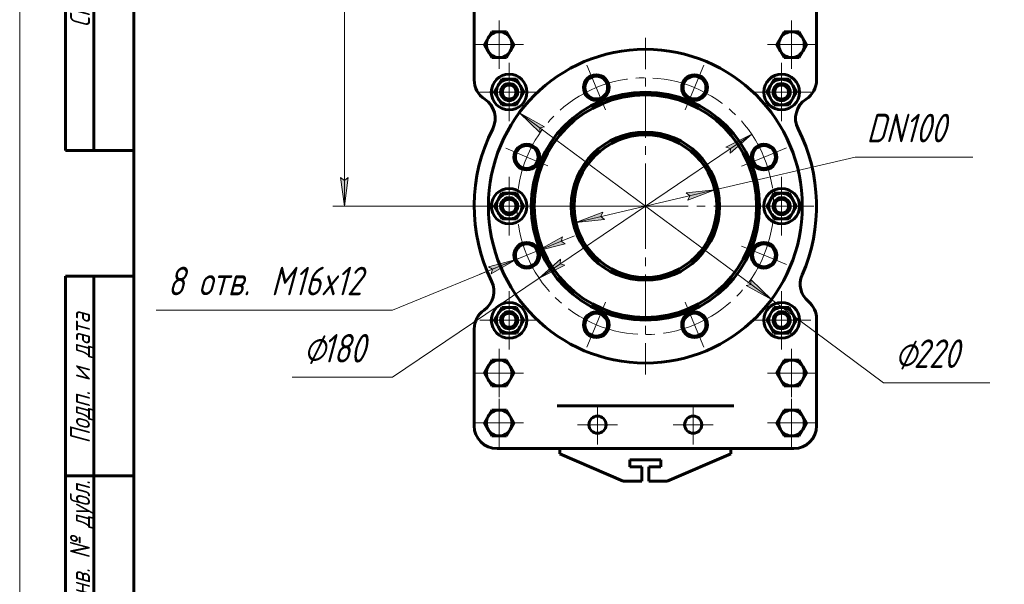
# Model space of a CAD drawing. Header units: millimetres. Extents: x 0 to 297, y 0 to 427.
# Tile 2 of 7: x 0 to 173, y 96 to 195. Entities that reach past the tile are written whole.
import ezdxf

# ---------------------------------------------------------------- set-up
doc = ezdxf.new("R2010")
doc.units = ezdxf.units.MM
for name, pattern in [('K5LT_AXLED', [12, 7.5, -1.5, 1.5, -1.5]), ('K5LT_BASIC', [0]), ('K5LT_THIN', [0])]:
    doc.linetypes.add(name, pattern=pattern)
doc.layers.add('Системный слой', color=7, linetype='Continuous')
doc.layers.add('Системный слой (1)', color=7, linetype='Continuous', true_color=0x6c6c6c)
doc.styles.add('KDIMTEXTSTYLE', font='txt', dxfattribs={"width": 0.96, "oblique": 15, "height": 5})
doc.styles.add('KTEXTSTYLE', font='txt', dxfattribs={"width": 0.96, "height": 5})
doc.dimstyles.new('KDIMSTYLE (0.25)', dxfattribs={"dimtxt": 5, "dimasz": 1, "dimexe": 2, "dimexo": 0, "dimgap": 1, "dimtad": 1, "dimlfac": 4, "dimtxsty": 'KDIMTEXTSTYLE', "dimsah": 1, "dimcen": 0, "dimdle": 1, "dimadec": 0, "dimazin": 0, "dimtfac": 0.667, "dimtmove": 0, "dimatfit": 3, "dimfxl": 1, "dimtvp": 1, "dimtolj": 1, "dimtzin": 0, "dimarcsym": 0})

# ---------------------------------------------------------------- blocks, each defined once
blk = doc.blocks.new('U15')
at = {"layer": 'Системный слой (1)', "color": 30, "linetype": 'K5LT_AXLED', "lineweight": 18, "true_color": 0xff8000}
for q in [(84.03, 128.5), (79.78, 124.25), (88.28, 124.25), (84.03, 120)]:
    blk.add_line((84.03, 124.25), q, dxfattribs=at)
blk = doc.blocks.new('U16')
at = {"layer": 'Системный слой (1)', "color": 30, "linetype": 'K5LT_AXLED', "lineweight": 18, "true_color": 0xff8000}
for q in [(84.03, 137.25), (79.78, 133), (88.28, 133), (84.03, 128.75)]:
    blk.add_line((84.03, 133), q, dxfattribs=at)
blk = doc.blocks.new('U17')
at = {"layer": 'Системный слой (1)', "color": 30, "linetype": 'K5LT_AXLED', "lineweight": 18, "true_color": 0xff8000}
for q in [(84.03, 194.82), (79.78, 190.57), (88.28, 190.57), (84.03, 186.32)]:
    blk.add_line((84.03, 190.57), q, dxfattribs=at)
blk = doc.blocks.new('U21')
at = {"layer": 'Системный слой (1)', "color": 30, "linetype": 'K5LT_AXLED', "lineweight": 18, "true_color": 0xff8000}
for q in [(85.78, 147.38), (80.65, 142.26), (90.9, 142.26), (85.78, 137.13)]:
    blk.add_line((85.78, 142.26), q, dxfattribs=at)
blk = doc.blocks.new('U22')
at = {"layer": 'Системный слой (1)', "color": 30, "linetype": 'K5LT_AXLED', "lineweight": 18, "true_color": 0xff8000}
for q in [(85.78, 167.38), (80.65, 162.26), (90.9, 162.26), (85.78, 157.13)]:
    blk.add_line((85.78, 162.26), q, dxfattribs=at)
blk = doc.blocks.new('U23')
at = {"layer": 'Системный слой (1)', "color": 30, "linetype": 'K5LT_AXLED', "lineweight": 18, "true_color": 0xff8000}
for q in [(85.78, 187.38), (80.65, 182.26), (90.9, 182.26), (85.78, 177.13)]:
    blk.add_line((85.78, 182.26), q, dxfattribs=at)
blk = doc.blocks.new('U24')
at = {"layer": 'Системный слой (1)', "color": 30, "linetype": 'K5LT_AXLED', "lineweight": 18, "true_color": 0xff8000}
for q in [(101.27, 127.45), (97.77, 123.95), (104.77, 123.95), (101.27, 120.45)]:
    blk.add_line((101.27, 123.95), q, dxfattribs=at)
blk = doc.blocks.new('U30')
at = {"layer": 'Системный слой (1)', "color": 30, "linetype": 'K5LT_AXLED', "lineweight": 18, "true_color": 0xff8000}
for q in [(109.65, 191.76), (80.15, 162.26), (139.15, 162.26), (109.65, 132.76)]:
    blk.add_line((109.65, 162.26), q, dxfattribs=at)
blk = doc.blocks.new('U34')
at = {"layer": 'Системный слой (1)', "color": 30, "linetype": 'K5LT_AXLED', "lineweight": 18, "true_color": 0xff8000}
for q in [(118.04, 127.45), (114.54, 123.95), (121.54, 123.95), (118.04, 120.45)]:
    blk.add_line((118.04, 123.95), q, dxfattribs=at)
blk = doc.blocks.new('U35')
at = {"layer": 'Системный слой (1)', "color": 30, "linetype": 'K5LT_AXLED', "lineweight": 18, "true_color": 0xff8000}
for q in [(133.53, 147.38), (128.4, 142.26), (138.65, 142.26), (133.53, 137.13)]:
    blk.add_line((133.53, 142.26), q, dxfattribs=at)
blk = doc.blocks.new('U36')
at = {"layer": 'Системный слой (1)', "color": 30, "linetype": 'K5LT_AXLED', "lineweight": 18, "true_color": 0xff8000}
for q in [(133.53, 167.38), (128.4, 162.26), (138.65, 162.26), (133.53, 157.13)]:
    blk.add_line((133.53, 162.26), q, dxfattribs=at)
blk = doc.blocks.new('U37')
at = {"layer": 'Системный слой (1)', "color": 30, "linetype": 'K5LT_AXLED', "lineweight": 18, "true_color": 0xff8000}
for q in [(133.53, 187.38), (128.4, 182.26), (138.65, 182.26), (133.53, 177.13)]:
    blk.add_line((133.53, 182.26), q, dxfattribs=at)
blk = doc.blocks.new('U38')
at = {"layer": 'Системный слой (1)', "color": 30, "linetype": 'K5LT_AXLED', "lineweight": 18, "true_color": 0xff8000}
for q in [(135.28, 128.5), (131.03, 124.25), (139.53, 124.25), (135.28, 120)]:
    blk.add_line((135.28, 124.25), q, dxfattribs=at)
blk = doc.blocks.new('U39')
at = {"layer": 'Системный слой (1)', "color": 30, "linetype": 'K5LT_AXLED', "lineweight": 18, "true_color": 0xff8000}
for q in [(135.28, 137.25), (131.03, 133), (139.53, 133), (135.28, 128.75)]:
    blk.add_line((135.28, 133), q, dxfattribs=at)
blk = doc.blocks.new('U40')
at = {"layer": 'Системный слой (1)', "color": 30, "linetype": 'K5LT_AXLED', "lineweight": 18, "true_color": 0xff8000}
for q in [(135.28, 194.82), (131.03, 190.57), (139.53, 190.57), (135.28, 186.32)]:
    blk.add_line((135.28, 190.57), q, dxfattribs=at)
blk = doc.blocks.new('D0')
at = {"layer": 'Системный слой (1)'}
for points in [[(57.56, 264.26), (56.9, 269.26), (56.24, 264.26), (56.9, 264.76)], [(56.9, 162.26), (57.56, 167.26), (56.9, 166.76), (56.24, 167.26)]]:
    blk.add_hatch(color=7, dxfattribs=at).paths.add_polyline_path(points)
at = {"layer": 'Системный слой (1)', "color": 7, "linetype": 'K5LT_THIN', "lineweight": 18}
for p, q in [((93.34, 269.26), (54.9, 269.26)), ((56.24, 264.26), (56.9, 269.26)), ((56.9, 269.26), (57.56, 264.26)), ((56.9, 269.26), (56.9, 162.26)), ((56.9, 264.76), (56.24, 264.26)), ((57.56, 264.26), (56.9, 264.76)), ((56.9, 162.26), (56.24, 167.26)), ((56.24, 167.26), (56.9, 166.76)), ((56.9, 166.76), (57.56, 167.26)), ((57.56, 167.26), (56.9, 162.26)), ((109.65, 162.26), (54.9, 162.26))]:
    blk.add_line(p, q, dxfattribs=at)
blk.add_wipeout([(55.9, 210.15), (48.52, 210.15), (48.52, 220.91), (55.9, 220.91)]).dxf.layer = 'Системный слой (1)'
at = {"layer": 'Системный слой (1)', "color": 7, "insert": (49.31, 210.15), "char_height": 5, "attachment_point": 1, "rotation": 90, "style": 'KTEXTSTYLE'}
blk.add_mtext('\\fArial|b0|c204|p34;\\H5.0;\\W1.000;\\Q15;\\fGOST Type AU|b0|i0|c204|p34;\\Q15;\\W0.960;428', dxfattribs=at)
blk = doc.blocks.new('KDIMARROW_01')
at = {"layer": 'Системный слой'}
blk.add_hatch(color=0, dxfattribs=at).paths.add_polyline_path([(-5, -0.66), (0, 0), (-5, 0.66), (-4.5, 0)])
at = {"layer": 'Системный слой', "color": 0, "linetype": 'K5LT_THIN', "lineweight": 18}
for p, q in [((-4.5, 0), (-5, 0.66)), ((-5, 0.66), (0, 0)), ((0, 0), (-5, -0.66)), ((-5, -0.66), (-4.5, 0))]:
    blk.add_line(p, q, dxfattribs=at)
at = {"layer": 'Системный слой (1)', "color": 0, "linetype": 'K5LT_THIN', "lineweight": 18}
blk.add_line((109.65, 162.26), (109.4, 162.26), dxfattribs=at)
blk = doc.blocks.new('D1')
at = {"layer": 'Системный слой (1)'}
for points in [[(94.88, 156.1), (95.59, 155.68), (90.72, 154.4), (95.1, 156.9)], [(82.63, 150.39), (87.01, 152.89), (82.13, 151.61), (82.84, 151.19)]]:
    blk.add_hatch(color=7, dxfattribs=at).paths.add_polyline_path(points)
at = {"layer": 'Системный слой (1)', "color": 7, "linetype": 'K5LT_THIN', "lineweight": 18}
for p, q in [((90.72, 154.4), (97.2, 157.05)), ((95.1, 156.9), (90.72, 154.4)), ((90.72, 154.4), (95.59, 155.68)), ((94.88, 156.1), (95.1, 156.9)), ((95.59, 155.68), (94.88, 156.1)), ((90.72, 154.4), (87.01, 152.89)), ((87.01, 152.89), (65.33, 144.05)), ((87.01, 152.89), (80.53, 150.25)), ((87.01, 152.89), (82.13, 151.61)), ((82.63, 150.39), (87.01, 152.89)), ((82.13, 151.61), (82.84, 151.19)), ((82.84, 151.19), (82.63, 150.39)), ((65.33, 144.05), (23.92, 144.05))]:
    blk.add_line(p, q, dxfattribs=at)
blk.add_arc((88.86, 153.65), 2, 149.0616, 180, dxfattribs=at)
blk.add_wipeout([(25.92, 145.05), (25.92, 152.43), (61.83, 152.43), (61.83, 145.05)]).dxf.layer = 'Системный слой (1)'
at = {"layer": 'Системный слой (1)', "color": 7, "char_height": 5, "attachment_point": 1, "style": 'KTEXTSTYLE'}
for s, insert in [('\\fArial|b0|c204|p34;\\H5.0;\\W1.000;\\Q15;\\fGOST Type AU|b0|i0|c204|p34;\\Q15;\\W0.960;8 отв. ', (25.92, 151.63)), ('\\fArial|b0|c204|p34;\\H5.0;\\W1.000;\\Q15;\\fGOST Type AU|b0|i0|c204|p34;\\Q15;\\W0.960;M', (44.05, 151.63)), ('\\fArial|b0|c204|p34;\\H5.0;\\W1.000;\\Q15;\\fGOST Type AU|b0|i0|c204|p34;\\Q15;\\W0.960;16x12', (48.02, 151.63))]:
    blk.add_mtext(s, dxfattribs=dict(at, insert=insert))
blk = doc.blocks.new('U44')
at = {"layer": 'Системный слой (1)', "color": 30, "linetype": 'K5LT_AXLED', "lineweight": 18, "true_color": 0xff8000}
for p, q in [((101.04, 183.04), (99.41, 186.97)), ((118.26, 183.04), (119.89, 186.97)), ((102.67, 179.12), (101.04, 183.04)), ((116.63, 179.12), (118.26, 183.04)), ((88.86, 170.87), (85.17, 172.4)), ((92.56, 169.34), (88.86, 170.87)), ((126.51, 169.24), (130.44, 170.87)), ((130.44, 170.87), (134.36, 172.49)), ((88.86, 153.65), (84.94, 152.02)), ((92.79, 155.27), (88.86, 153.65)), ((126.51, 155.27), (130.44, 153.65)), ((130.44, 153.65), (134.36, 152.02)), ((102.67, 145.4), (101.04, 141.47)), ((116.63, 145.4), (118.26, 141.47)), ((101.04, 141.47), (99.41, 137.54)), ((118.26, 141.47), (119.89, 137.54))]:
    blk.add_line(p, q, dxfattribs=at)
for start, end in [(67.5, 112.5), (112.5, 157.5), (22.5, 67.5), (157.5, 202.5), (337.5, 22.5), (202.5, 247.5), (292.5, 337.5), (247.5, 292.5)]:
    blk.add_arc((109.65, 162.26), 22.5, start, end, dxfattribs=at)
blk = doc.blocks.new('D2')
at = {"layer": 'Системный слой (1)'}
for points in [[(124.51, 171.52), (128.28, 174.87), (123.77, 172.61), (124.56, 172.35)], [(91.02, 149.64), (95.53, 151.9), (94.74, 152.17), (94.79, 152.99)]]:
    blk.add_hatch(color=7, dxfattribs=at).paths.add_polyline_path(points)
at = {"layer": 'Системный слой (1)', "color": 7, "linetype": 'K5LT_THIN', "lineweight": 18}
for p, q in [((128.28, 174.87), (91.02, 149.64)), ((123.77, 172.61), (128.28, 174.87)), ((128.28, 174.87), (124.51, 171.52)), ((124.56, 172.35), (123.77, 172.61)), ((124.51, 171.52), (124.56, 172.35)), ((91.02, 149.64), (94.79, 152.99)), ((95.53, 151.9), (91.02, 149.64)), ((94.79, 152.99), (94.74, 152.17)), ((94.74, 152.17), (95.53, 151.9)), ((91.02, 149.64), (65.33, 132.26)), ((65.33, 132.26), (47.74, 132.26))]:
    blk.add_line(p, q, dxfattribs=at)
blk.add_wipeout([(49.74, 133.26), (49.74, 140.64), (62.79, 140.64), (62.79, 133.26)]).dxf.layer = 'Системный слой (1)'
at = {"layer": 'Системный слой (1)', "color": 7, "char_height": 5, "attachment_point": 1, "style": 'KTEXTSTYLE'}
for s, insert in [('\\fArial|b0|c204|p34;\\H5.0;\\W1.000;\\Q15;\\fGOST Type AU|b0|i0|c204|p34;\\Q15;\\W0.960;⌀', (49.74, 139.84)), ('\\fArial|b0|c204|p34;\\H5.0;\\W1.000;\\Q15;\\fGOST Type AU|b0|i0|c204|p34;\\Q15;\\W0.960;180', (53.04, 139.84))]:
    blk.add_mtext(s, dxfattribs=dict(at, insert=insert))
blk = doc.blocks.new('D3')
at = {"layer": 'Системный слой (1)'}
for points in [[(91.97, 176.19), (87.57, 178.64), (91.19, 175.14), (91.18, 175.96)], [(131.74, 145.87), (128.11, 149.38), (128.12, 148.55), (127.33, 148.32)]]:
    blk.add_hatch(color=7, dxfattribs=at).paths.add_polyline_path(points)
at = {"layer": 'Системный слой (1)', "color": 7, "linetype": 'K5LT_THIN', "lineweight": 18}
for p, q in [((87.57, 178.64), (91.97, 176.19)), ((91.19, 175.14), (87.57, 178.64)), ((87.57, 178.64), (131.74, 145.87)), ((91.97, 176.19), (91.18, 175.96)), ((91.18, 175.96), (91.19, 175.14)), ((127.33, 148.32), (128.12, 148.55)), ((128.12, 148.55), (128.11, 149.38)), ((128.11, 149.38), (131.74, 145.87)), ((131.74, 145.87), (127.33, 148.32)), ((131.74, 145.87), (151.36, 131.31)), ((151.36, 131.31), (170.01, 131.31))]:
    blk.add_line(p, q, dxfattribs=at)
blk.add_wipeout([(153.36, 132.31), (153.36, 139.69), (167.42, 139.69), (167.42, 132.31)]).dxf.layer = 'Системный слой (1)'
at = {"layer": 'Системный слой (1)', "color": 7, "char_height": 5, "attachment_point": 1, "style": 'KTEXTSTYLE'}
for s, insert in [('\\fArial|b0|c204|p34;\\H5.0;\\W1.000;\\Q15;\\fGOST Type AU|b0|i0|c204|p34;\\Q15;\\W0.960;⌀', (153.36, 138.9)), ('\\fArial|b0|c204|p34;\\H5.0;\\W1.000;\\Q15;\\fGOST Type AU|b0|i0|c204|p34;\\Q15;\\W0.960;220', (156.66, 138.9))]:
    blk.add_mtext(s, dxfattribs=dict(at, insert=insert))
blk = doc.blocks.new('D4')
at = {"layer": 'Системный слой (1)'}
for points in [[(117.1, 163.33), (121.82, 165.11), (116.8, 164.61), (117.44, 164.08)], [(102.5, 159.91), (101.86, 160.43), (102.2, 161.19), (97.48, 159.41)]]:
    blk.add_hatch(color=7, dxfattribs=at).paths.add_polyline_path(points)
at = {"layer": 'Системный слой (1)', "color": 7, "linetype": 'K5LT_THIN', "lineweight": 18}
for p, q in [((121.82, 165.11), (146.4, 170.87)), ((146.4, 170.87), (167.04, 170.87)), ((97.48, 159.41), (121.82, 165.11)), ((116.8, 164.61), (121.82, 165.11)), ((117.44, 164.08), (116.8, 164.61)), ((121.82, 165.11), (117.1, 163.33)), ((117.1, 163.33), (117.44, 164.08)), ((97.48, 159.41), (102.2, 161.19)), ((102.2, 161.19), (101.86, 160.43)), ((102.5, 159.91), (97.48, 159.41)), ((101.86, 160.43), (102.5, 159.91))]:
    blk.add_line(p, q, dxfattribs=at)
blk.add_wipeout([(148.4, 171.87), (148.4, 179.25), (164.37, 179.25), (164.37, 171.87)]).dxf.layer = 'Системный слой (1)'
at = {"layer": 'Системный слой (1)', "color": 7, "insert": (148.4, 178.45), "char_height": 5, "attachment_point": 1, "style": 'KTEXTSTYLE'}
blk.add_mtext('\\fArial|b0|c204|p34;\\H5.0;\\W1.000;\\Q15;\\fGOST Type AU|b0|i0|c204|p34;\\Q15;\\W0.960;DN100', dxfattribs=at)
blk = doc.blocks.new('U49')
at = {"color": 7, "linetype": 'K5LT_THIN', "lineweight": 18}
blk.add_line((0, 0), (0, 420), dxfattribs=at)
at = {"color": 150, "linetype": 'K5LT_BASIC', "lineweight": 60, "true_color": 0x0080ff}
for p, q in [((20, 5), (20, 415)), ((8, 172), (8, 292)), ((13, 172), (13, 292)), ((20, 172), (8, 172)), ((8, 5), (8, 150)), ((20, 150), (8, 150)), ((13, 5), (13, 150)), ((20, 115), (8, 115))]:
    blk.add_line(p, q, dxfattribs=at)
at = {"color": 7, "char_height": 3.5, "attachment_point": 1, "rotation": 90, "style": 'KTEXTSTYLE'}
for s, insert in [('\\fArial|b0|c204|p34;\\H5.0;\\W1.000;\\Q15;\\fGOST Type AU|b0|i0|c204|p34;\\Q15;\\W0.960;\\H3.50;Справ. №', (8.82, 193.63)), ('\\fArial|b0|c204|p34;\\H5.0;\\W1.000;\\Q15;\\fGOST Type AU|b0|i0|c204|p34;\\Q15;\\W0.960;\\H3.50;Подп. и дата', (8.82, 120.66)), ('\\fArial|b0|c204|p34;\\H5.0;\\W1.000;\\Q15;\\fGOST Type AU|b0|i0|c204|p34;\\Q15;\\W0.960;\\H3.50;Инв. № дубл.', (8.82, 91.57))]:
    blk.add_mtext(s, dxfattribs=dict(at, insert=insert))

msp = doc.modelspace()

# ---------------------------------------------------------------- linework, layer by layer
at = {"layer": 'Системный слой (1)', "color": 150, "linetype": 'K5LT_BASIC', "lineweight": 60, "true_color": 0x0080ff}
for p, q in [((79.6507, 220.1319), (79.6507, 184.3819)), ((139.6507, 184.3819), (139.6507, 220.1319)), ((81.4276, 190.5736), (82.0771, 191.6986)), ((82.0771, 191.6986), (82.7266, 192.8236)), ((82.7266, 192.8236), (84.0257, 192.8236)), ((84.0257, 192.8236), (85.3247, 192.8236)), ((85.3247, 192.8236), (85.9742, 191.6986)), ((85.9742, 191.6986), (86.6238, 190.5736)), ((132.6776, 190.5736), (133.3271, 191.6986)), ((133.3271, 191.6986), (133.9766, 192.8236)), ((133.9766, 192.8236), (135.2757, 192.8236)), ((135.2757, 192.8236), (136.5747, 192.8236)), ((136.5747, 192.8236), (137.2242, 191.6986)), ((137.2242, 191.6986), (137.8738, 190.5736)), ((82.0771, 189.4486), (81.4276, 190.5736)), ((86.6238, 190.5736), (85.9742, 189.4486)), ((133.3271, 189.4486), (132.6776, 190.5736)), ((137.8738, 190.5736), (137.2242, 189.4486)), ((82.7266, 188.3236), (82.0771, 189.4486)), ((84.0257, 188.3236), (82.7266, 188.3236)), ((85.3247, 188.3236), (84.0257, 188.3236)), ((85.9742, 189.4486), (85.3247, 188.3236)), ((133.9766, 188.3236), (133.3271, 189.4486)), ((135.2757, 188.3236), (133.9766, 188.3236)), ((136.5747, 188.3236), (135.2757, 188.3236)), ((137.2242, 189.4486), (136.5747, 188.3236)), ((83.1776, 182.2569), (83.8271, 183.3819)), ((83.8271, 183.3819), (84.4766, 184.5069)), ((84.4766, 184.5069), (85.7757, 184.5069)), ((85.7757, 184.5069), (87.0747, 184.5069)), ((87.0747, 184.5069), (87.7242, 183.3819)), ((87.7242, 183.3819), (88.3738, 182.2569)), ((130.9276, 182.2569), (131.5771, 183.3819)), ((131.5771, 183.3819), (132.2266, 184.5069)), ((132.2266, 184.5069), (133.5257, 184.5069)), ((133.5257, 184.5069), (134.8247, 184.5069)), ((134.8247, 184.5069), (135.4742, 183.3819)), ((135.4742, 183.3819), (136.1238, 182.2569)), ((83.8271, 181.1319), (83.1776, 182.2569)), ((88.3738, 182.2569), (87.7242, 181.1319)), ((131.5771, 181.1319), (130.9276, 182.2569)), ((136.1238, 182.2569), (135.4742, 181.1319)), ((84.4766, 180.0069), (83.8271, 181.1319)), ((85.7757, 180.0069), (84.4766, 180.0069)), ((87.0747, 180.0069), (85.7757, 180.0069)), ((87.7242, 181.1319), (87.0747, 180.0069)), ((132.2266, 180.0069), (131.5771, 181.1319)), ((133.5257, 180.0069), (132.2266, 180.0069)), ((134.8247, 180.0069), (133.5257, 180.0069)), ((135.4742, 181.1319), (134.8247, 180.0069)), ((83.8271, 163.3819), (84.4766, 164.5069)), ((84.4766, 164.5069), (85.7757, 164.5069)), ((85.7757, 164.5069), (87.0747, 164.5069)), ((87.0747, 164.5069), (87.7242, 163.3819)), ((131.5771, 163.3819), (132.2266, 164.5069)), ((132.2266, 164.5069), (133.5257, 164.5069)), ((133.5257, 164.5069), (134.8247, 164.5069)), ((134.8247, 164.5069), (135.4742, 163.3819)), ((83.1776, 162.2569), (83.8271, 163.3819)), ((83.8271, 161.1319), (83.1776, 162.2569)), ((87.7242, 163.3819), (88.3738, 162.2569)), ((88.3738, 162.2569), (87.7242, 161.1319)), ((130.9276, 162.2569), (131.5771, 163.3819)), ((131.5771, 161.1319), (130.9276, 162.2569)), ((135.4742, 163.3819), (136.1238, 162.2569)), ((136.1238, 162.2569), (135.4742, 161.1319)), ((84.4766, 160.0069), (83.8271, 161.1319)), ((87.7242, 161.1319), (87.0747, 160.0069)), ((132.2266, 160.0069), (131.5771, 161.1319)), ((135.4742, 161.1319), (134.8247, 160.0069)), ((85.7757, 160.0069), (84.4766, 160.0069)), ((87.0747, 160.0069), (85.7757, 160.0069)), ((133.5257, 160.0069), (132.2266, 160.0069)), ((134.8247, 160.0069), (133.5257, 160.0069)), ((83.1776, 142.2569), (83.8271, 143.3819)), ((83.8271, 143.3819), (84.4766, 144.5069)), ((84.4766, 144.5069), (85.7757, 144.5069)), ((85.7757, 144.5069), (87.0747, 144.5069)), ((87.0747, 144.5069), (87.7242, 143.3819)), ((87.7242, 143.3819), (88.3738, 142.2569)), ((130.9276, 142.2569), (131.5771, 143.3819)), ((131.5771, 143.3819), (132.2266, 144.5069)), ((132.2266, 144.5069), (133.5257, 144.5069)), ((133.5257, 144.5069), (134.8247, 144.5069)), ((134.8247, 144.5069), (135.4742, 143.3819)), ((135.4742, 143.3819), (136.1238, 142.2569)), ((83.8271, 141.1319), (83.1776, 142.2569)), ((88.3738, 142.2569), (87.7242, 141.1319)), ((131.5771, 141.1319), (130.9276, 142.2569)), ((136.1238, 142.2569), (135.4742, 141.1319)), ((139.6507, 123.7569), (139.6507, 142.4572)), ((79.6507, 140.7569), (79.6507, 123.7569)), ((84.4766, 140.0069), (83.8271, 141.1319)), ((85.7757, 140.0069), (84.4766, 140.0069)), ((87.0747, 140.0069), (85.7757, 140.0069)), ((87.7242, 141.1319), (87.0747, 140.0069)), ((132.2266, 140.0069), (131.5771, 141.1319)), ((133.5257, 140.0069), (132.2266, 140.0069)), ((134.8247, 140.0069), (133.5257, 140.0069)), ((135.4742, 141.1319), (134.8247, 140.0069)), ((82.0771, 134.1242), (82.7266, 135.2492)), ((82.7266, 135.2492), (84.0257, 135.2492)), ((84.0257, 135.2492), (85.3247, 135.2492)), ((85.3247, 135.2492), (85.9742, 134.1242)), ((133.3271, 134.1242), (133.9766, 135.2492)), ((133.9766, 135.2492), (135.2757, 135.2492)), ((135.2757, 135.2492), (136.5747, 135.2492)), ((136.5747, 135.2492), (137.2242, 134.1242)), ((81.4276, 132.9992), (82.0771, 134.1242)), ((82.0771, 131.8742), (81.4276, 132.9992)), ((85.9742, 134.1242), (86.6238, 132.9992)), ((86.6238, 132.9992), (85.9742, 131.8742)), ((132.6776, 132.9992), (133.3271, 134.1242)), ((133.3271, 131.8742), (132.6776, 132.9992)), ((137.2242, 134.1242), (137.8738, 132.9992)), ((137.8738, 132.9992), (137.2242, 131.8742)), ((82.7266, 130.7492), (82.0771, 131.8742)), ((85.9742, 131.8742), (85.3247, 130.7492)), ((133.9766, 130.7492), (133.3271, 131.8742)), ((137.2242, 131.8742), (136.5747, 130.7492)), ((84.0257, 130.7492), (82.7266, 130.7492)), ((85.3247, 130.7492), (84.0257, 130.7492)), ((135.2757, 130.7492), (133.9766, 130.7492)), ((136.5747, 130.7492), (135.2757, 130.7492)), ((82.0771, 125.3742), (82.7266, 126.4992)), ((82.7266, 126.4992), (84.0257, 126.4992)), ((84.0257, 126.4992), (85.3247, 126.4992)), ((85.3247, 126.4992), (85.9742, 125.3742)), ((94.8223, 127.2569), (94.1635, 127.2569)), ((98.0669, 127.2569), (94.8223, 127.2569)), ((121.2345, 127.2569), (98.0669, 127.2569)), ((124.4791, 127.2569), (121.2345, 127.2569)), ((125.1379, 127.2569), (124.4791, 127.2569)), ((133.3271, 125.3742), (133.9766, 126.4992)), ((133.9766, 126.4992), (135.2757, 126.4992)), ((135.2757, 126.4992), (136.5747, 126.4992)), ((136.5747, 126.4992), (137.2242, 125.3742)), ((81.4276, 124.2492), (82.0771, 125.3742)), ((82.0771, 123.1242), (81.4276, 124.2492)), ((85.9742, 125.3742), (86.6238, 124.2492)), ((86.6238, 124.2492), (85.9742, 123.1242)), ((132.6776, 124.2492), (133.3271, 125.3742)), ((133.3271, 123.1242), (132.6776, 124.2492)), ((137.2242, 125.3742), (137.8738, 124.2492)), ((137.8738, 124.2492), (137.2242, 123.1242)), ((82.7266, 121.9992), (82.0771, 123.1242)), ((85.9742, 123.1242), (85.3247, 121.9992)), ((133.9766, 121.9992), (133.3271, 123.1242)), ((137.2242, 123.1242), (136.5747, 121.9992)), ((84.0257, 121.9992), (82.7266, 121.9992)), ((85.3247, 121.9992), (84.0257, 121.9992)), ((135.2757, 121.9992), (133.9766, 121.9992)), ((136.5747, 121.9992), (135.2757, 121.9992)), ((83.6507, 119.7569), (90.6507, 119.7569)), ((90.6507, 119.7569), (94.8223, 119.7569)), ((94.6507, 119.7569), (94.6507, 118.8276)), ((94.8223, 119.7569), (98.0669, 119.7569)), ((98.0669, 119.7569), (121.2345, 119.7569)), ((121.2345, 119.7569), (124.4791, 119.7569)), ((124.4791, 119.7569), (128.6507, 119.7569)), ((124.6507, 119.7569), (124.6507, 118.8276)), ((128.6507, 119.7569), (135.6507, 119.7569)), ((94.6507, 118.8276), (105.7316, 114.0694)), ((106.9271, 117.8048), (112.3743, 117.8048)), ((106.9271, 116.5548), (106.9271, 117.8048)), ((112.3743, 117.8048), (112.3743, 116.5548)), ((113.4952, 114.0694), (124.6507, 118.8276)), ((109.0257, 116.5548), (106.9271, 116.5548)), ((109.0257, 114.0694), (109.0257, 116.5548)), ((110.2757, 116.5548), (110.2757, 114.0694)), ((112.3743, 116.5548), (110.2757, 116.5548)), ((109.0257, 114.0694), (105.7316, 114.0694)), ((113.4952, 114.0694), (110.2757, 114.0694))]:
    msp.add_line(p, q, dxfattribs=at)
for centre, radius in [((109.6507, 162.2569), 27.5), ((101.0403, 183.0442), 2.25), ((118.2611, 183.0442), 2.25), ((85.7757, 182.2569), 1.2316), ((133.5257, 182.2569), 1.2316), ((109.6507, 162.2569), 20), ((109.6507, 162.2569), 19.5), ((109.6507, 162.2569), 13), ((88.8634, 170.8673), 2.25), ((130.438, 170.8673), 2.25), ((85.7757, 162.2569), 3.125), ((85.7757, 162.2569), 1.2316), ((133.5257, 162.2569), 1.2316), ((88.8634, 153.6465), 2.25), ((130.438, 153.6465), 2.25), ((85.7757, 142.2569), 1.2316), ((101.0403, 141.4696), 2.25), ((118.2611, 141.4696), 2.25), ((133.5257, 142.2569), 1.2316), ((101.266, 123.9493), 1.5), ((118.0354, 123.9493), 1.5)]:
    msp.add_circle(centre, radius, dxfattribs=at)
for centre, radius, start, end in [((84.0257, 190.5736), 2.25, 150.000063, 210.000063), ((84.0257, 190.5736), 2.25, 90.000063, 150.000063), ((84.0257, 190.5736), 2.25, 30.000063, 90.000063), ((84.0257, 190.5736), 2.25, 330.000063, 30.000063), ((135.2757, 190.5736), 2.25, 150.000063, 210.000063), ((135.2757, 190.5736), 2.25, 90.000063, 150.000063), ((135.2757, 190.5736), 2.25, 30.000063, 90.000063), ((135.2757, 190.5736), 2.25, 330.000063, 30.000063), ((84.0257, 190.5736), 2.25, 210.000063, 270.000063), ((84.0257, 190.5736), 2.25, 270.000063, 330.000063), ((135.2757, 190.5736), 2.25, 210.000063, 270.000063), ((135.2757, 190.5736), 2.25, 270.000063, 330.000063), ((85.7757, 182.2569), 3.125, 0, 180), ((101.0403, 183.0442), 2, 0, 180), ((118.2611, 183.0442), 2, 0, 180), ((133.5257, 182.2569), 3.125, 0, 180), ((83.6507, 184.3819), 4, 180, 237.338189), ((85.7757, 182.2569), 2.25, 150.000059, 210.000059), ((85.7757, 182.2569), 2.25, 90.000059, 150.000059), ((85.7757, 182.2569), 1.5, 0.000059, 180.000059), ((85.7757, 182.2569), 2.25, 30.000059, 90.000059), ((85.7757, 182.2569), 2.25, 330.000059, 30.000059), ((101.0403, 183.0442), 2, 180, 0), ((118.2611, 183.0442), 2, 180, 0), ((133.5257, 182.2569), 2.25, 150.000059, 210.000059), ((133.5257, 182.2569), 2.25, 90.000059, 150.000059), ((133.5257, 182.2569), 1.5, 0.000059, 180.000059), ((133.5257, 182.2569), 2.25, 30.000059, 90.000059), ((133.5257, 182.2569), 2.25, 330.000059, 30.000059), ((135.6507, 184.3819), 4, 302.661811, 0), ((85.7757, 182.2569), 3.125, 180, 0), ((85.7757, 182.2569), 3.125, 180, 0), ((85.7757, 182.2569), 1.5, 180.000059, 0.000059), ((133.5257, 182.2569), 3.125, 180, 0), ((133.5257, 182.2569), 3.125, 180, 0), ((133.5257, 182.2569), 1.5, 180.000059, 0.000059), ((79.3332, 177.647), 4, 333.086291, 57.338189), ((85.7757, 182.2569), 2.25, 210.000059, 270.000059), ((85.7757, 182.2569), 2.25, 270.000059, 330.000059), ((133.5257, 182.2569), 2.25, 210.000059, 270.000059), ((133.5257, 182.2569), 2.25, 270.000059, 330.000059), ((139.9681, 177.647), 4, 122.661811, 206.913709), ((109.6507, 162.2569), 30, 153.086291, 206.03017), ((109.6507, 162.2569), 12.5, 0, 180), ((109.6507, 162.2569), 30, 336.304153, 26.913709), ((88.8634, 170.8673), 2, 0, 180), ((130.438, 170.8673), 2, 0, 180), ((88.8634, 170.8673), 2, 180, 0), ((130.438, 170.8673), 2, 180, 0), ((85.7757, 162.2569), 2.25, 90.000063, 150.000063), ((85.7757, 162.2569), 2.25, 30.000063, 90.000063), ((133.5257, 162.2569), 3.125, 0, 180), ((133.5257, 162.2569), 2.25, 90.000063, 150.000063), ((133.5257, 162.2569), 2.25, 30.000063, 90.000063), ((85.7757, 162.2569), 2.25, 150.000063, 210.000063), ((85.7757, 162.2569), 1.5, 0.000063, 180.000063), ((85.7757, 162.2569), 1.5, 180.000063, 0.000063), ((85.7757, 162.2569), 2.25, 330.000063, 30.000063), ((109.6507, 162.2569), 12.5, 180, 0), ((133.5257, 162.2569), 3.125, 180, 0), ((133.5257, 162.2569), 2.25, 150.000063, 210.000063), ((133.5257, 162.2569), 1.5, 0.000063, 180.000063), ((133.5257, 162.2569), 1.5, 180.000063, 0.000063), ((133.5257, 162.2569), 2.25, 330.000063, 30.000063), ((85.7757, 162.2569), 2.25, 210.000063, 270.000063), ((85.7757, 162.2569), 2.25, 270.000063, 330.000063), ((133.5257, 162.2569), 2.25, 210.000063, 270.000063), ((133.5257, 162.2569), 2.25, 270.000063, 330.000063), ((88.8634, 153.6465), 2, 0, 180), ((130.438, 153.6465), 2, 0, 180), ((88.8634, 153.6465), 2, 180, 0), ((130.438, 153.6465), 2, 180, 0), ((140.7842, 148.5929), 4, 156.304153, 230.082058), ((79.0995, 147.3362), 4, 304.673076, 26.03017), ((85.7757, 142.2569), 3.125, 0, 180), ((133.5257, 142.2569), 3.125, 0, 180), ((135.6507, 142.4572), 4, 0, 50.082058), ((83.6507, 140.7569), 4, 124.673076, 180), ((85.7757, 142.2569), 2.25, 150.000063, 210.000063), ((85.7757, 142.2569), 2.25, 90.000063, 150.000063), ((85.7757, 142.2569), 1.5, 0.000063, 180.000063), ((85.7757, 142.2569), 2.25, 30.000063, 90.000063), ((85.7757, 142.2569), 2.25, 330.000063, 30.000063), ((101.0403, 141.4696), 2, 0, 180), ((118.2611, 141.4696), 2, 0, 180), ((133.5257, 142.2569), 2.25, 150.000063, 210.000063), ((133.5257, 142.2569), 2.25, 90.000063, 150.000063), ((133.5257, 142.2569), 1.5, 0.000063, 180.000063), ((133.5257, 142.2569), 2.25, 30.000063, 90.000063), ((133.5257, 142.2569), 2.25, 330.000063, 30.000063), ((85.7757, 142.2569), 3.125, 180, 0), ((85.7757, 142.2569), 3.125, 180, 0), ((85.7757, 142.2569), 1.5, 180.000063, 0.000063), ((133.5257, 142.2569), 3.125, 180, 0), ((133.5257, 142.2569), 3.125, 180, 0), ((133.5257, 142.2569), 1.5, 180.000063, 0.000063), ((85.7757, 142.2569), 2.25, 210.000063, 270.000063), ((85.7757, 142.2569), 2.25, 270.000063, 330.000063), ((101.0403, 141.4696), 2, 180, 0), ((118.2611, 141.4696), 2, 180, 0), ((133.5257, 142.2569), 2.25, 210.000063, 270.000063), ((133.5257, 142.2569), 2.25, 270.000063, 330.000063), ((84.0257, 132.9992), 2.25, 90.000063, 150.000063), ((84.0257, 132.9992), 2.25, 30.000063, 90.000063), ((135.2757, 132.9992), 2.25, 90.000063, 150.000063), ((135.2757, 132.9992), 2.25, 30.000063, 90.000063), ((84.0257, 132.9992), 2.25, 150.000063, 210.000063), ((84.0257, 132.9992), 2.25, 330.000063, 30.000063), ((135.2757, 132.9992), 2.25, 150.000063, 210.000063), ((135.2757, 132.9992), 2.25, 330.000063, 30.000063), ((84.0257, 132.9992), 2.25, 210.000063, 270.000063), ((84.0257, 132.9992), 2.25, 270.000063, 330.000063), ((135.2757, 132.9992), 2.25, 210.000063, 270.000063), ((135.2757, 132.9992), 2.25, 270.000063, 330.000063), ((84.0257, 124.2492), 2.25, 90.000063, 150.000063), ((84.0257, 124.2492), 2.25, 30.000063, 90.000063), ((135.2757, 124.2492), 2.25, 90.000063, 150.000063), ((135.2757, 124.2492), 2.25, 30.000063, 90.000063), ((84.0257, 124.2492), 2.25, 150.000063, 210.000063), ((84.0257, 124.2492), 2.25, 330.000063, 30.000063), ((135.2757, 124.2492), 2.25, 150.000063, 210.000063), ((135.2757, 124.2492), 2.25, 330.000063, 30.000063), ((83.6507, 123.7569), 4, 180, 270), ((84.0257, 124.2492), 2.25, 210.000063, 270.000063), ((84.0257, 124.2492), 2.25, 270.000063, 330.000063), ((135.2757, 124.2492), 2.25, 210.000063, 270.000063), ((135.2757, 124.2492), 2.25, 270.000063, 330.000063), ((135.6507, 123.7569), 4, 270, 0)]:
    msp.add_arc(centre, radius, start, end, dxfattribs=at)

# ---------------------------------------------------------------- block references
at = {"layer": 'Системный слой (1)'}
for name in ['U17', 'U40', 'U30', 'U23', 'U37', 'U22', 'U36', 'U21', 'U35', 'U16', 'U39', 'U15', 'U38', 'U24', 'U34']:
    msp.add_blockref(name, (0, 0), dxfattribs=at)

# ---------------------------------------------------------------- next in the draw order: dimensions: what is measured, and where the dimension line sits
at = {"layer": 'Системный слой (1)', "color": 7}
dim = msp.add_linear_dim(base=(56.899, 269.2569), p1=(109.6507, 162.2569), p2=(93.3382, 269.2569), angle=90, dimstyle='KDIMSTYLE (0.25)', override={"dimexo": 0, "dimpost": '\\fGOST Type AU|b0|c204|p34;\\H5.0;\\W0.960;\\Q15;<>', "dimblk1": 'KDIMARROW_01', "dimblk2": 'KDIMARROW_01', "dimse1": 0, "dimse2": 0, "dimclrt": 7, "dimtol": 1, "dimtp": 0, "dimtm": 0, "dimtdec": 5, "dimtolj": 1}, dxfattribs=at)
dim.commit()
dim.dimension.update_dxf_attribs({"geometry": 'D0', "text_midpoint": (56.899, 215.7569), "dimtype": 160})
dim = msp.add_diameter_dim_2p(p1=(96.2708, 156.6682), p2=(81.456, 150.6249), dimstyle='KDIMSTYLE (0.25)', override={"dimtih": 1, "dimtoh": 1, "dimpost": '\\fGOST Type AU|b0|c204|p34;\\H5.0;\\W0.960;\\Q15;\\fGOST Type AU|b0|i0|c204|p34;\\Q15;8 отв. \\fGOST Type AU|b0|c204|p34;\\H5.0;\\W0.960;\\Q15;М<>\\fGOST Type AU|b0|c204|p34;\\H5.0;\\W0.960;\\Q15;\\fGOST Type AU|b0|i0|c204|p34;\\Q15;x12', "dimblk1": 'KDIMARROW_01', "dimblk2": 'KDIMARROW_01', "dimclrt": 7, "dimtol": 1, "dimtp": 0, "dimtm": 0, "dimtdec": 5, "dimtmove": 1, "dimatfit": 2, "dimtolj": 1}, dxfattribs=at)
dim.commit()
dim.dimension.update_dxf_attribs({"geometry": 'D1', "text_midpoint": (63.3297, 144.0466), "dimtype": 163})

# ---------------------------------------------------------------- next in the draw order: block references
at = {"layer": 'Системный слой (1)'}
msp.add_blockref('U44', (0, 0), dxfattribs=at)

# ---------------------------------------------------------------- next in the draw order: dimensions: what is measured, and where the dimension line sits
at = {"layer": 'Системный слой (1)', "color": 7}
dim = msp.add_diameter_dim_2p(p1=(184.182, 212.7057), p2=(35.1193, 111.8081), dimstyle='KDIMSTYLE (0.25)', override={"dimtih": 1, "dimtoh": 1, "dimpost": '\\fGOST Type AU|b0|c204|p34;\\H5.0;\\W0.960;\\Q15;<>', "dimblk1": 'KDIMARROW_01', "dimblk2": 'KDIMARROW_01', "dimclrt": 7, "dimtol": 1, "dimtp": 0, "dimtm": 0, "dimtdec": 5, "dimtmove": 1, "dimatfit": 2, "dimtolj": 1}, dxfattribs=at)
dim.commit()
dim.dimension.update_dxf_attribs({"geometry": 'D2', "text_midpoint": (63.3297, 132.2569), "dimtype": 163})

# ---------------------------------------------------------------- next in the draw order: dimensions: what is measured, and where the dimension line sits
dim = msp.add_diameter_dim_2p(p1=(21.3115, 227.8022), p2=(197.9898, 96.7116), dimstyle='KDIMSTYLE (0.25)', override={"dimtih": 1, "dimtoh": 1, "dimpost": '\\fGOST Type AU|b0|c204|p34;\\H5.0;\\W0.960;\\Q15;<>', "dimblk1": 'KDIMARROW_01', "dimblk2": 'KDIMARROW_01', "dimclrt": 7, "dimtol": 1, "dimtp": 0, "dimtm": 0, "dimtdec": 5, "dimtmove": 1, "dimatfit": 2, "dimtolj": 1}, dxfattribs=at)
dim.commit()
dim.dimension.update_dxf_attribs({"geometry": 'D3', "text_midpoint": (153.3573, 131.3117), "dimtype": 163})

# ---------------------------------------------------------------- next in the draw order: dimensions: what is measured, and where the dimension line sits
dim = msp.add_diameter_dim_2p(p1=(60.9688, 150.8517), p2=(158.3325, 173.6622), dimstyle='KDIMSTYLE (0.25)', override={"dimtih": 1, "dimtoh": 1, "dimpost": '\\fGOST Type AU|b0|c204|p34;\\H5.0;\\W0.960;\\Q15;\\fGOST Type AU|b0|i0|c204|p34;\\Q15;DN\\fGOST Type AU|b0|c204|p34;\\H5.0;\\W0.960;\\Q15;<>', "dimblk1": 'KDIMARROW_01', "dimblk2": 'KDIMARROW_01', "dimclrt": 7, "dimtol": 1, "dimtp": 0, "dimtm": 0, "dimtdec": 5, "dimtmove": 1, "dimatfit": 2, "dimtolj": 1}, dxfattribs=at)
dim.commit()
dim.dimension.update_dxf_attribs({"geometry": 'D4', "text_midpoint": (148.4029, 170.8673), "dimtype": 163})

# ---------------------------------------------------------------- next in the draw order: block references
msp.add_blockref('U49', (0, 0))

doc.saveas('drawing.dxf')
